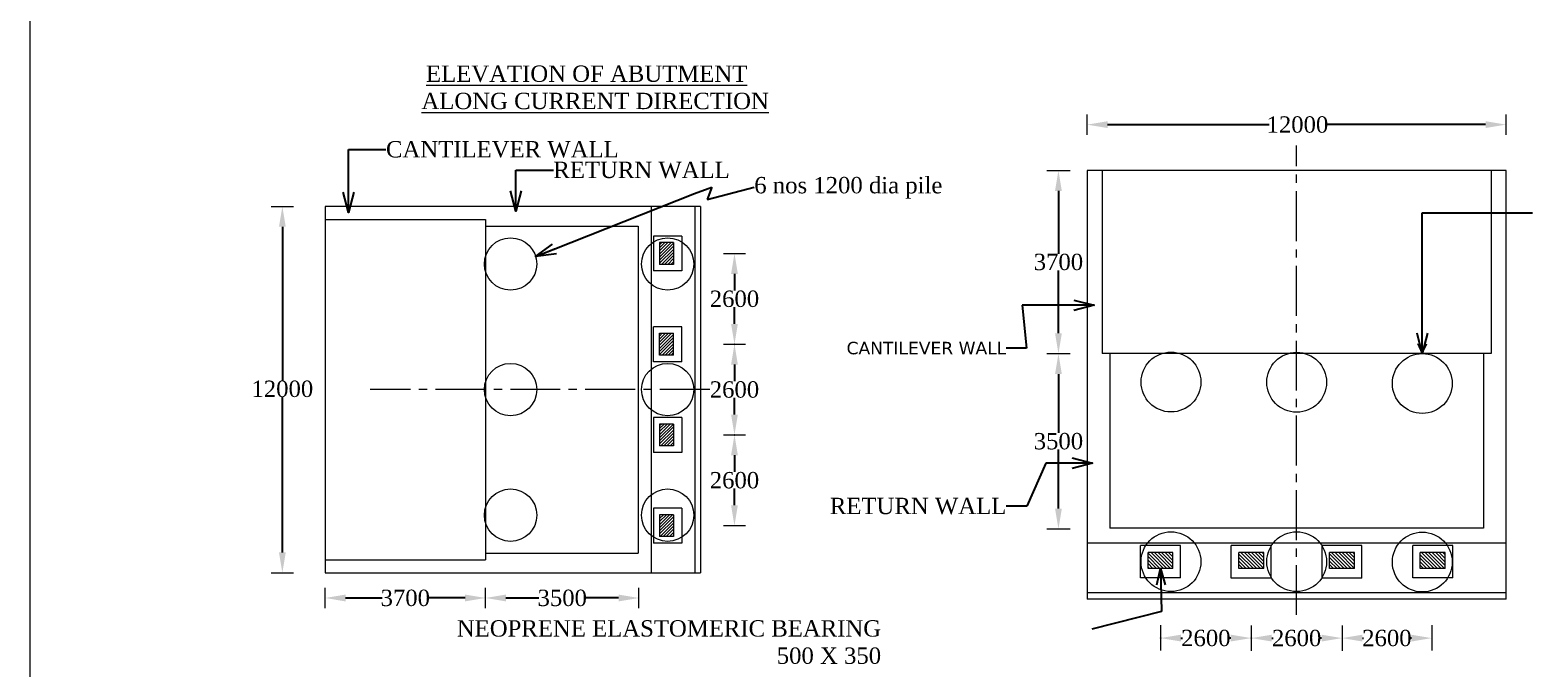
# Model space of a CAD drawing. Header units: millimetres. Extents: x -20950785 to 389010297, y -11535949 to 14056629.
# Tile 91 of 256: x 9974237 to 10043337, y -1604564 to -1575324. Entities that reach past the tile are written whole.
import ezdxf

# ---------------------------------------------------------------- set-up
doc = ezdxf.new("R2010")
doc.units = ezdxf.units.MM
doc.header["$LTSCALE"] = 60
doc.header["$MEASUREMENT"] = 0
doc.linetypes.add('CENTER2', pattern=[28.575, 19.05, -3.175, 3.175, -3.175])
doc.styles.add('style1', font='txt.shx', dxfattribs={"height": 1})
doc.dimstyles.get("Standard").update_dxf_attribs({"dimtxt": 400, "dimasz": 215, "dimexe": 0.18, "dimexo": 0.0625, "dimgap": 0.09, "dimtad": 0, "dimtih": 1, "dimtoh": 1, "dimdec": 0, "dimzin": 4, "dimdsep": 46, "dimtxsty": 'Standard', "dimblk": 'OPEN90', "dimcen": 0, "dimadec": 0, "dimazin": 1, "dimtfac": 1, "dimtdec": 0, "dimtix": 1, "dimtofl": 0, "dimtmove": 0, "dimatfit": 3, "dimldrblk": 'OPEN30', "dimfxl": 1, "dimtolj": 1, "dimtzin": 0, "dimarcsym": 0})
pattern_1 = [(45, (8715274.38, -1731223.01), (-70.710678, 70.710678), [])]

# ---------------------------------------------------------------- blocks, each defined once
blk = doc.blocks.new('*D432')
at = {"color": 0, "linetype": 'Continuous', "lineweight": -2, "transparency": 16777216}
for p, q in [((10006507, -1593884), (10006517, -1593884)), ((10006517, -1594819), (10006517, -1595582)), ((10006517, -1597108), (10006517, -1596345)), ((10006517, -1598043), (10006517, -1598043))]:
    blk.add_line(p, q, dxfattribs=at)
at = {"color": 0, "linetype": 'Continuous', "lineweight": 9, "transparency": 16777216}
for points in [[(10006361, -1594819), (10006673, -1594819), (10006517, -1593884)], [(10006361, -1597108), (10006673, -1597108), (10006517, -1598043)]]:
    blk.add_solid(points, dxfattribs=at)
at = {"layer": 'Defpoints', "color": 0, "linetype": 'Continuous', "lineweight": 9, "transparency": 16777216}
for p in [(10006507, -1593884), (10006517, -1598043), (10006517, -1598043)]:
    blk.add_point(p, dxfattribs=at)
at = {"color": 0, "linetype": 'Continuous', "lineweight": 9, "transparency": 16777216, "insert": (10006517, -1595964), "char_height": 500, "attachment_point": 5}
blk.add_mtext('\\A1;{\\fTimes New Roman|b0|i0|c0|p18;\\H1.5x;2600}', dxfattribs=at)
blk = doc.blocks.new('*D433')
at = {"color": 0, "linetype": 'Continuous', "lineweight": -2, "transparency": 16777216}
for p, q in [((10006517, -1589725), (10006517, -1589725)), ((10006517, -1590660), (10006517, -1591423)), ((10006517, -1592949), (10006517, -1592186)), ((10006497, -1593884), (10006517, -1593884))]:
    blk.add_line(p, q, dxfattribs=at)
at = {"color": 0, "linetype": 'Continuous', "lineweight": 9, "transparency": 16777216}
for points in [[(10006361, -1590660), (10006673, -1590660), (10006517, -1589725)], [(10006361, -1592949), (10006673, -1592949), (10006517, -1593884)]]:
    blk.add_solid(points, dxfattribs=at)
at = {"layer": 'Defpoints', "color": 0, "linetype": 'Continuous', "lineweight": 9, "transparency": 16777216}
for p in [(10006517, -1589725), (10006497, -1593884), (10006517, -1593884)]:
    blk.add_point(p, dxfattribs=at)
at = {"color": 0, "linetype": 'Continuous', "lineweight": 9, "transparency": 16777216, "insert": (10006517, -1591805), "char_height": 500, "attachment_point": 5}
blk.add_mtext('\\A1;{\\fTimes New Roman|b0|i0|c0|p18;\\H1.5x;2600}', dxfattribs=at)
blk = doc.blocks.new('*D434')
at = {"color": 0, "linetype": 'Continuous', "lineweight": -2, "transparency": 16777216}
for p, q in [((9985796, -1583405), (9985796, -1583405)), ((9985796, -1584340), (9985796, -1591392)), ((9985796, -1599270), (9985796, -1592155)), ((9985796, -1600205), (9985796, -1600205))]:
    blk.add_line(p, q, dxfattribs=at)
at = {"color": 0, "linetype": 'Continuous', "lineweight": 9, "transparency": 16777216}
for points in [[(9985640, -1584340), (9985952, -1584340), (9985796, -1583405)], [(9985640, -1599270), (9985952, -1599270), (9985796, -1600205)]]:
    blk.add_solid(points, dxfattribs=at)
at = {"layer": 'Defpoints', "color": 0, "linetype": 'Continuous', "lineweight": 9, "transparency": 16777216}
for p in [(9985796, -1583405), (9985796, -1600205), (9985796, -1600205)]:
    blk.add_point(p, dxfattribs=at)
at = {"color": 0, "linetype": 'Continuous', "lineweight": 9, "transparency": 16777216, "insert": (9985796, -1591774), "char_height": 500, "attachment_point": 5}
blk.add_mtext('\\A1;{\\fTimes New Roman|b0|i0|c0|p18;\\H1.5x;12000}', dxfattribs=at)
blk = doc.blocks.new('*D435')
at = {"color": 0, "linetype": 'Continuous', "lineweight": -2, "transparency": 16777216}
for p, q in [((9987755, -1601360), (9987755, -1601360)), ((9988690, -1601360), (9990365, -1601360)), ((9994170, -1601360), (9992495, -1601360)), ((9995105, -1601360), (9995105, -1601360))]:
    blk.add_line(p, q, dxfattribs=at)
at = {"color": 0, "linetype": 'Continuous', "lineweight": 9, "transparency": 16777216}
for points in [[(9988690, -1601204), (9988690, -1601516), (9987755, -1601360)], [(9994170, -1601204), (9994170, -1601516), (9995105, -1601360)]]:
    blk.add_solid(points, dxfattribs=at)
at = {"layer": 'Defpoints', "color": 0, "linetype": 'Continuous', "lineweight": 9, "transparency": 16777216}
for p in [(9987755, -1601360), (9995105, -1601360), (9995105, -1601360)]:
    blk.add_point(p, dxfattribs=at)
at = {"color": 0, "linetype": 'Continuous', "lineweight": 9, "transparency": 16777216, "insert": (9991430, -1601360), "char_height": 500, "attachment_point": 5}
blk.add_mtext('\\A1;{\\fTimes New Roman|b0|i0|c0|p18;\\H1.5x;3700}', dxfattribs=at)
blk = doc.blocks.new('*D436')
at = {"color": 0, "linetype": 'Continuous', "lineweight": -2, "transparency": 16777216}
for p, q in [((9995105, -1601360), (9995105, -1601360)), ((9996040, -1601360), (9997558, -1601360)), ((10001206, -1601360), (9999688, -1601360)), ((10002141, -1601360), (10002141, -1601360))]:
    blk.add_line(p, q, dxfattribs=at)
at = {"color": 0, "linetype": 'Continuous', "lineweight": 9, "transparency": 16777216}
for points in [[(9996040, -1601204), (9996040, -1601516), (9995105, -1601360)], [(10001206, -1601204), (10001206, -1601516), (10002141, -1601360)]]:
    blk.add_solid(points, dxfattribs=at)
at = {"layer": 'Defpoints', "color": 0, "linetype": 'Continuous', "lineweight": 9, "transparency": 16777216}
for p in [(9995105, -1601360), (10002141, -1601360), (10002141, -1601360)]:
    blk.add_point(p, dxfattribs=at)
at = {"color": 0, "linetype": 'Continuous', "lineweight": 9, "transparency": 16777216, "insert": (9998623, -1601360), "char_height": 500, "attachment_point": 5}
blk.add_mtext('\\A1;{\\fTimes New Roman|b0|i0|c0|p18;\\H1.5x;3500}', dxfattribs=at)
blk = doc.blocks.new('*D442')
at = {"color": 0, "linetype": 'Continuous', "lineweight": -2, "transparency": 16777216}
for p, q in [((10026044, -1603183), (10026044, -1603199)), ((10026979, -1603199), (10027046, -1603199)), ((10029265, -1603199), (10029198, -1603199)), ((10030200, -1603199), (10030200, -1603199))]:
    blk.add_line(p, q, dxfattribs=at)
at = {"color": 0, "linetype": 'Continuous', "lineweight": 9, "transparency": 16777216}
for points in [[(10026979, -1603043), (10026979, -1603355), (10026044, -1603199)], [(10029265, -1603043), (10029265, -1603355), (10030200, -1603199)]]:
    blk.add_solid(points, dxfattribs=at)
at = {"layer": 'Defpoints', "color": 0, "linetype": 'Continuous', "lineweight": 9, "transparency": 16777216}
for p in [(10026044, -1603183), (10026044, -1603199), (10030200, -1603199)]:
    blk.add_point(p, dxfattribs=at)
at = {"color": 0, "linetype": 'Continuous', "lineweight": 9, "transparency": 16777216, "insert": (10028122, -1603199), "char_height": 500, "attachment_point": 5}
blk.add_mtext('\\A1;{\\fTimes New Roman|b0|i0|c0|p18;\\H1.5x;2600}', dxfattribs=at)
blk = doc.blocks.new('*D443')
at = {"color": 0, "linetype": 'Continuous', "lineweight": -2, "transparency": 16777216}
for p, q in [((10030203, -1603183), (10030203, -1603200)), ((10031138, -1603200), (10031207, -1603200)), ((10033427, -1603200), (10033358, -1603200)), ((10034362, -1603200), (10034362, -1603200))]:
    blk.add_line(p, q, dxfattribs=at)
at = {"color": 0, "linetype": 'Continuous', "lineweight": 9, "transparency": 16777216}
for points in [[(10031138, -1603044), (10031138, -1603356), (10030203, -1603200)], [(10033427, -1603044), (10033427, -1603356), (10034362, -1603200)]]:
    blk.add_solid(points, dxfattribs=at)
at = {"layer": 'Defpoints', "color": 0, "linetype": 'Continuous', "lineweight": 9, "transparency": 16777216}
for p in [(10030203, -1603183), (10030203, -1603200), (10034362, -1603200)]:
    blk.add_point(p, dxfattribs=at)
at = {"color": 0, "linetype": 'Continuous', "lineweight": 9, "transparency": 16777216, "insert": (10032282, -1603200), "char_height": 500, "attachment_point": 5}
blk.add_mtext('\\A1;{\\fTimes New Roman|b0|i0|c0|p18;\\H1.5x;2600}', dxfattribs=at)
blk = doc.blocks.new('*D444')
at = {"color": 0, "linetype": 'Continuous', "lineweight": -2, "transparency": 16777216}
for p, q in [((10022685, -1579656), (10022685, -1579656)), ((10023620, -1579656), (10031018, -1579656)), ((10040944, -1579656), (10033617, -1579656)), ((10041879, -1579656), (10041879, -1579656))]:
    blk.add_line(p, q, dxfattribs=at)
at = {"color": 0, "linetype": 'Continuous', "lineweight": 9, "transparency": 16777216}
for points in [[(10023620, -1579500), (10023620, -1579812), (10022685, -1579656)], [(10040944, -1579500), (10040944, -1579812), (10041879, -1579656)]]:
    blk.add_solid(points, dxfattribs=at)
at = {"layer": 'Defpoints', "color": 0, "linetype": 'Continuous', "lineweight": 9, "transparency": 16777216}
for p in [(10022685, -1579656), (10022685, -1579656), (10041879, -1579656)]:
    blk.add_point(p, dxfattribs=at)
at = {"color": 0, "linetype": 'Continuous', "lineweight": 9, "transparency": 16777216, "insert": (10032318, -1579656), "char_height": 500, "attachment_point": 5}
blk.add_mtext('\\A1;{\\fTimes New Roman|b0|i0|c0|p18;\\H1.5x;12000}', dxfattribs=at)
blk = doc.blocks.new('*D445')
at = {"color": 0, "linetype": 'Continuous', "lineweight": -2, "transparency": 16777216}
for p, q in [((10021365, -1581759), (10021365, -1581759)), ((10021365, -1582694), (10021365, -1585575)), ((10021365, -1589221), (10021365, -1586340)), ((10021365, -1590156), (10021365, -1590156))]:
    blk.add_line(p, q, dxfattribs=at)
at = {"color": 0, "linetype": 'Continuous', "lineweight": 9, "transparency": 16777216}
for points in [[(10021209, -1582694), (10021521, -1582694), (10021365, -1581759)], [(10021209, -1589221), (10021521, -1589221), (10021365, -1590156)]]:
    blk.add_solid(points, dxfattribs=at)
at = {"layer": 'Defpoints', "color": 0, "linetype": 'Continuous', "lineweight": 9, "transparency": 16777216}
for p in [(10021365, -1581759), (10021365, -1590156), (10021365, -1590156)]:
    blk.add_point(p, dxfattribs=at)
at = {"color": 0, "linetype": 'Continuous', "lineweight": 9, "transparency": 16777216, "insert": (10021365, -1585957), "char_height": 500, "attachment_point": 5}
blk.add_mtext('\\A1;{\\fTimes New Roman|b0|i0|c0|p18;\\H1.5x;3700}', dxfattribs=at)
blk = doc.blocks.new('*D446')
at = {"color": 0, "linetype": 'Continuous', "lineweight": -2, "transparency": 16777216}
for p, q in [((10021365, -1590156), (10021365, -1590156)), ((10021365, -1591091), (10021365, -1593794)), ((10021365, -1597260), (10021365, -1594557)), ((10021365, -1598195), (10021365, -1598195))]:
    blk.add_line(p, q, dxfattribs=at)
at = {"color": 0, "linetype": 'Continuous', "lineweight": 9, "transparency": 16777216}
for points in [[(10021209, -1591091), (10021521, -1591091), (10021365, -1590156)], [(10021209, -1597260), (10021521, -1597260), (10021365, -1598195)]]:
    blk.add_solid(points, dxfattribs=at)
at = {"layer": 'Defpoints', "color": 0, "linetype": 'Continuous', "lineweight": 9, "transparency": 16777216}
for p in [(10021365, -1590156), (10021365, -1598195), (10021365, -1598195)]:
    blk.add_point(p, dxfattribs=at)
at = {"color": 0, "linetype": 'Continuous', "lineweight": 9, "transparency": 16777216, "insert": (10021365, -1594175), "char_height": 500, "attachment_point": 5}
blk.add_mtext('\\A1;{\\fTimes New Roman|b0|i0|c0|p18;\\H1.5x;3500}', dxfattribs=at)
blk = doc.blocks.new('*D449')
at = {"color": 0, "linetype": 'Continuous', "lineweight": -2, "transparency": 16777216}
for p, q in [((10034362, -1603200), (10034362, -1603200)), ((10035297, -1603200), (10035343, -1603200)), ((10037541, -1603200), (10037495, -1603200)), ((10038476, -1603200), (10038476, -1603200))]:
    blk.add_line(p, q, dxfattribs=at)
at = {"color": 0, "linetype": 'Continuous', "lineweight": 9, "transparency": 16777216}
for points in [[(10035297, -1603044), (10035297, -1603356), (10034362, -1603200)], [(10037541, -1603044), (10037541, -1603356), (10038476, -1603200)]]:
    blk.add_solid(points, dxfattribs=at)
at = {"layer": 'Defpoints', "color": 0, "linetype": 'Continuous', "lineweight": 9, "transparency": 16777216}
for p in [(10034362, -1603200), (10034362, -1603200), (10038476, -1603200)]:
    blk.add_point(p, dxfattribs=at)
at = {"color": 0, "linetype": 'Continuous', "lineweight": 9, "transparency": 16777216, "insert": (10036419, -1603200), "char_height": 500, "attachment_point": 5}
blk.add_mtext('\\A1;{\\fTimes New Roman|b0|i0|c0|p18;\\H1.5x;2600}', dxfattribs=at)
blk = doc.blocks.new('*D454')
at = {"color": 0, "linetype": 'Continuous', "lineweight": -2, "transparency": 16777216}
for p, q in [((10006517, -1585566), (10006517, -1585566)), ((10006517, -1586501), (10006517, -1587264)), ((10006517, -1588790), (10006517, -1588027)), ((10006497, -1589725), (10006517, -1589725))]:
    blk.add_line(p, q, dxfattribs=at)
at = {"color": 0, "linetype": 'Continuous', "lineweight": 9, "transparency": 16777216}
for points in [[(10006361, -1586501), (10006673, -1586501), (10006517, -1585566)], [(10006361, -1588790), (10006673, -1588790), (10006517, -1589725)]]:
    blk.add_solid(points, dxfattribs=at)
at = {"layer": 'Defpoints', "color": 0, "linetype": 'Continuous', "lineweight": 9, "transparency": 16777216}
for p in [(10006517, -1585566), (10006497, -1589725), (10006517, -1589725)]:
    blk.add_point(p, dxfattribs=at)
at = {"color": 0, "linetype": 'Continuous', "lineweight": 9, "transparency": 16777216, "insert": (10006517, -1587646), "char_height": 500, "attachment_point": 5}
blk.add_mtext('\\A1;{\\fTimes New Roman|b0|i0|c0|p18;\\H1.5x;2600}', dxfattribs=at)

msp = doc.modelspace()

# ---------------------------------------------------------------- hatches: boundary and pattern name
at = {"linetype": 'Continuous', "lineweight": 9}
h = msp.add_hatch(dxfattribs=at)
h.set_pattern_fill('ANSI31', color=256, scale=800)
h.set_pattern_definition([(45, (8715274.38, -1727605.51), (-70.710678, 70.710678), [])])
h.paths.add_polyline_path([(10003725, -1585066.69), (10003085, -1585066.69), (10003085, -1586066.69), (10003725, -1586066.69)])
h = msp.add_hatch(dxfattribs=at)
h.set_pattern_fill('ANSI31', color=256, scale=800)
h.set_pattern_definition(pattern_1)
h.paths.add_polyline_path([(10003085, -1589225.19), (10003725, -1589225.19), (10003725, -1590225.19), (10003085, -1590225.19)])
h = msp.add_hatch(dxfattribs=at)
h.set_pattern_fill('ANSI31', color=256, scale=800)
h.set_pattern_definition(pattern_1)
h.paths.add_polyline_path([(10003085, -1594384.19), (10003725, -1594384.19), (10003725, -1593384.19), (10003085, -1593384.19)])
h = msp.add_hatch(dxfattribs=at)
h.set_pattern_fill('ANSI31', color=256, scale=800)
h.set_pattern_definition([(45, (8715274.38, -1730682.01), (-70.710678, 70.710678), [])])
h.paths.add_polyline_path([(10003725, -1597543.19), (10003085, -1597543.19), (10003085, -1598543.19), (10003725, -1598543.19)])
h = msp.add_hatch(dxfattribs=at)
h.set_pattern_fill('ANSI31', color=256, scale=914, angle=-90)
h.set_pattern_definition([(315, (9874504.46, -127949.55), (80.78695, 80.78695), [])])
h.paths.add_polyline_path([(10026615.56, -1600004.39), (10026615.56, -1599273.19), (10025473.06, -1599273.19), (10025473.06, -1600004.39)])
h = msp.add_hatch(dxfattribs=at)
h.set_pattern_fill('ANSI31', color=256, scale=914, angle=-90)
h.set_pattern_definition([(315, (9873293.46, -127957.29), (80.78695, 80.78695), [])])
h.paths.add_polyline_path([(10029631.8, -1599280.93), (10029631.8, -1600012.13), (10030774.3, -1600012.13), (10030774.3, -1599280.93)])
h = msp.add_hatch(dxfattribs=at)
h.set_pattern_fill('ANSI31', color=256, scale=914, angle=-90)
h.set_pattern_definition([(315, (9877452.2, -127954.91), (80.78695, 80.78695), [])])
h.paths.add_polyline_path([(10033790.55, -1599278.54), (10033790.55, -1600009.74), (10034933.05, -1600009.74), (10034933.05, -1599278.54)])
h = msp.add_hatch(dxfattribs=at)
h.set_pattern_fill('ANSI31', color=256, scale=914, angle=-90)
h.set_pattern_definition([(315, (9876241.19, -127949.55), (80.78695, 80.78695), [])])
h.paths.add_polyline_path([(10039091.79, -1600004.39), (10039091.79, -1599273.19), (10037949.29, -1599273.19), (10037949.29, -1600004.39)])

# ---------------------------------------------------------------- linework, layer by layer
for p, q in [((10022685.42, -1580125.81), (10022685.42, -1579185.81)), ((10041879.42, -1580125.81), (10041879.42, -1579185.81)), ((10020828.29, -1581758.66), (10021902.24, -1581758.66)), ((10022685.42, -1581758.66), (10022685.42, -1601409.66)), ((10041879.42, -1581758.66), (10022685.42, -1581758.66)), ((10022685.42, -1581758.66), (10022685.42, -1589756.16)), ((10023370.92, -1581758.66), (10023370.92, -1590156.04)), ((10023370.92, -1581758.66), (10023370.92, -1582693.65)), ((10041193.92, -1581758.66), (10041193.92, -1590156.04)), ((10041879.42, -1601409.66), (10041879.42, -1581758.66)), ((9985287.4, -1583404.69), (9986303.9, -1583404.69)), ((9987755, -1583404.69), (9987755, -1600204.69)), ((10004955, -1583404.69), (9987755, -1583404.69)), ((10002705, -1583404.69), (10002705, -1600204.69)), ((10004705, -1583404.69), (10004705, -1600204.69)), ((10004955, -1583404.69), (10004955, -1600204.69)), ((9987755, -1584004.69), (9995105, -1584004.69)), ((9995105, -1584004.69), (9995105, -1599604.69)), ((9995105, -1584304.69), (10002105, -1584304.69)), ((10002105, -1584304.69), (10002105, -1599304.69)), ((10004105, -1584766.69), (10002805, -1584766.69)), ((10002805, -1584766.69), (10002805, -1586366.69)), ((10003725, -1585066.69), (10003085, -1585066.69)), ((10003085, -1585066.69), (10003085, -1586066.69)), ((10003725, -1585066.69), (10003725, -1586066.69)), ((10004105, -1584766.69), (10004105, -1586366.69)), ((10006008.86, -1585566.69), (10007025.36, -1585566.69)), ((10004105, -1586366.69), (10002805, -1586366.69)), ((10003725, -1586066.69), (10003085, -1586066.69)), ((10004105, -1588925.19), (10002805, -1588925.19)), ((10002805, -1590525.19), (10002805, -1588925.19)), ((10003085, -1590225.19), (10003085, -1589225.19)), ((10003725, -1590225.19), (10003725, -1589225.19)), ((10004105, -1590525.19), (10004105, -1588925.19)), ((10006008.86, -1589725.19), (10007025.36, -1589725.19)), ((10006009.04, -1589725.19), (10007025.54, -1589725.19)), ((10004105, -1590525.19), (10002805, -1590525.19)), ((10003725, -1590225.19), (10003085, -1590225.19)), ((10020828.29, -1590156.04), (10021902.24, -1590156.04)), ((10041193.92, -1590156.04), (10023370.92, -1590156.04)), ((10023713.67, -1590156.04), (10023713.67, -1598153.54)), ((10040851.17, -1590156.04), (10040851.17, -1598153.54)), ((10004105, -1593084.19), (10002805, -1593084.19)), ((10002805, -1593084.19), (10002805, -1594684.19)), ((10003725, -1593384.19), (10003085, -1593384.19)), ((10003085, -1593384.19), (10003085, -1594384.19)), ((10003725, -1593384.19), (10003725, -1594384.19)), ((10004105, -1593084.19), (10004105, -1594684.19)), ((10006008.86, -1593884.19), (10007025.36, -1593884.19)), ((10004105, -1594684.19), (10002805, -1594684.19)), ((10003725, -1594384.19), (10003085, -1594384.19)), ((10022685.42, -1594783.16), (10022685.42, -1596382.66)), ((10022685.42, -1596382.66), (10022685.42, -1601409.66)), ((10004105, -1597243.19), (10002805, -1597243.19)), ((10002805, -1597243.19), (10002805, -1598843.19)), ((10003725, -1597543.19), (10003085, -1597543.19)), ((10003085, -1597543.19), (10003085, -1598543.19)), ((10003725, -1597543.19), (10003725, -1598543.19)), ((10004105, -1597243.19), (10004105, -1598843.19)), ((10006008.86, -1598043.19), (10007025.36, -1598043.19)), ((10020828.29, -1598194.83), (10021902.24, -1598194.83)), ((10040851.17, -1598153.54), (10023713.67, -1598153.54)), ((10004105, -1598843.19), (10002805, -1598843.19)), ((10003725, -1598543.19), (10003085, -1598543.19)), ((10041879.42, -1598839.04), (10022685.42, -1598839.04)), ((10025130.31, -1600438.54), (10025130.31, -1598953.29)), ((10026958.31, -1598953.29), (10025130.31, -1598953.29)), ((10026958.31, -1600438.54), (10026958.31, -1598953.29)), ((10029289.05, -1600446.28), (10029289.05, -1598961.03)), ((10031117.05, -1598961.03), (10029289.05, -1598961.03)), ((10031117.05, -1600446.28), (10031117.05, -1598961.03)), ((10033447.8, -1600443.89), (10033447.8, -1598958.64)), ((10035275.8, -1598958.64), (10033447.8, -1598958.64)), ((10035275.8, -1600443.89), (10035275.8, -1598958.64)), ((10037606.54, -1600438.54), (10037606.54, -1598953.29)), ((10039434.54, -1598953.29), (10037606.54, -1598953.29)), ((10039434.54, -1600438.54), (10039434.54, -1598953.29)), ((9987755, -1599604.69), (9995105, -1599604.69)), ((9987755, -1599604.69), (9988573.37, -1599604.69)), ((9995105, -1599304.69), (10002105, -1599304.69)), ((10025473.06, -1600004.39), (10025473.06, -1599273.19)), ((10026615.56, -1599273.19), (10025473.06, -1599273.19)), ((10026615.56, -1600004.39), (10026615.56, -1599273.19)), ((10029631.8, -1600012.13), (10029631.8, -1599280.93)), ((10030774.3, -1599280.93), (10029631.8, -1599280.93)), ((10030774.3, -1600012.13), (10030774.3, -1599280.93)), ((10033790.55, -1600009.74), (10033790.55, -1599278.54)), ((10034933.05, -1599278.54), (10033790.55, -1599278.54)), ((10034933.05, -1600009.74), (10034933.05, -1599278.54)), ((10037949.29, -1600004.39), (10037949.29, -1599273.19)), ((10039091.79, -1599273.19), (10037949.29, -1599273.19)), ((10039091.79, -1600004.39), (10039091.79, -1599273.19)), ((9985287.4, -1600204.69), (9986303.9, -1600204.69)), ((9987755, -1600204.69), (10004955, -1600204.69)), ((9987755, -1600204.69), (9994755, -1600204.69)), ((9999155, -1600204.69), (10000555, -1600204.69)), ((10000555, -1600204.69), (10004955, -1600204.69)), ((10026615.56, -1600004.39), (10025473.06, -1600004.39)), ((10030774.3, -1600012.13), (10029631.8, -1600012.13)), ((10034933.05, -1600009.74), (10033790.55, -1600009.74)), ((10039091.79, -1600004.39), (10037949.29, -1600004.39)), ((9987755, -1601830.19), (9987755, -1600890.19)), ((9995105, -1601830.19), (9995105, -1600890.19)), ((10002141.14, -1601830.19), (10002141.14, -1600890.19)), ((10026958.31, -1600438.54), (10025130.31, -1600438.54)), ((10031117.05, -1600446.28), (10029289.05, -1600446.28)), ((10035275.8, -1600443.89), (10033447.8, -1600443.89)), ((10039434.54, -1600438.54), (10037606.54, -1600438.54)), ((10041879.42, -1601124.04), (10022685.42, -1601124.04)), ((10041879.42, -1601409.66), (10022685.42, -1601409.66)), ((10026044.31, -1602613.69), (10026044.31, -1603775.04)), ((10030203.05, -1602621.43), (10030203.05, -1603782.78)), ((10034361.8, -1602619.05), (10034361.8, -1603780.4)), ((10038476.07, -1602613.69), (10038476.07, -1603775.04))]:
    msp.add_line(p, q, dxfattribs=at)
at = {"linetype": 'CENTER2', "lineweight": 9, "ltscale": 2}
for p, q in [((10032282.42, -1602138.66), (10032282.42, -1580619.64)), ((10005389.2, -1591804.69), (9989824.33, -1591804.69))]:
    msp.add_line(p, q, dxfattribs=at)
at = {"linetype": 'Continuous', "lineweight": 9, "ltscale": 2}
for p, q in [((10003085, -1589225.19), (10003725, -1589225.19)), ((10038040.68, -1590156.04), (10037835.82, -1589699.76)), ((10038040.68, -1590156.04), (10038245.54, -1589699.76))]:
    msp.add_line(p, q, dxfattribs=at)
at = {"color": 7, "linetype": 'Continuous', "lineweight": 9, "ltscale": 2}
msp.add_lwpolyline([(9974237.13, -1430738.8), (10309194.33, -1430738.8), (10309194.33, -1657832.19), (9974237.13, -1657832.19)], close=True, dxfattribs=at)
at = {"linetype": 'Continuous', "lineweight": 9}
for centre, radius in [((9996255, -1586046.69), 1200), ((10003455, -1586046.69), 1200), ((9996255, -1591804.69), 1200), ((10003455, -1591804.69), 1200), ((10026524.17, -1591458.89), 1371), ((10032282.42, -1591469.91), 1371), ((10038040.68, -1591527.04), 1371), ((9996255, -1597562.69), 1200), ((10003455, -1597562.69), 1200), ((10026522.57, -1599695.62), 1371), ((10032282.42, -1599695.91), 1371), ((10038040.68, -1599711.81), 1371)]:
    msp.add_circle(centre, radius, dxfattribs=at)

# ---------------------------------------------------------------- texts
at = {"linetype": 'Continuous', "lineweight": 9, "insert": (9992170.45, -1576945.51), "char_height": 480, "width": 22678.6984, "attachment_point": 1, "style": 'style1'}
msp.add_mtext('{\\fTimes New Roman|b0|i0|c0|p18;\\H1.1574x;\\L \\H1.35001x;ELEVATION OF ABUTMENT  \\PALONG CURRENT DIRECTION  }', dxfattribs=at)
at = {"linetype": 'Continuous', "lineweight": 9}
for s, insert, char_height, width, attachment_point in [('{\\fTimes New Roman|b0|i0|c0|p18;CANTILEVER WALL}', (9990545.08, -1580792.99), 750, 12909.5255, 4), ('{\\fTimes New Roman|b0|i0|c0|p18;RETURN WALL}', (9998216.03, -1581738.9), 750, 8608.9646, 4), ('{\\fVerdana|b0|i0|c0|p34;CANTILEVER WALL}', (10018973.38, -1589906.18), 571.25, 14749.1329, 6), ('{\\fTimes New Roman|b0|i0|c0|p18;RETURN WALL}', (10018975.04, -1597149.22), 750, 8075.655, 6)]:
    msp.add_mtext(s, dxfattribs=dict(at, insert=insert, char_height=char_height, width=width, attachment_point=attachment_point))
at = {"linetype": 'Continuous', "lineweight": 9, "char_height": 750}
for s, insert, attachment_point in [('{\\fTimes New Roman|b0|i0|c0|p18;6 nos 1200 dia pile}', (10007424.29, -1582553.02), 4), ('{\\fTimes New Roman|b0|i0|c0|p18;NEOPRENE ELASTOMERIC BEARING\\P 500 X 350 }', (10013238.71, -1603385.04), 6)]:
    msp.add_mtext(s, dxfattribs=dict(at, insert=insert, attachment_point=attachment_point))

# ---------------------------------------------------------------- dimensions: what is measured, and where the dimension line sits
at = {"linetype": 'Continuous', "lineweight": 9}
for base, p1, p2, angle, picture, middle in [((10022685.42, -1579655.81), (10041879.42, -1579655.81), (10022685.42, -1579655.81), 180, '*D444', (10032317.71, -1579655.81)), ((9985795.83, -1600204.69), (9985795.83, -1583404.69), (9985795.83, -1600204.69), 270, '*D434', (9985795.83, -1591773.81))]:
    dim = msp.add_linear_dim(base=base, p1=p1, p2=p2, angle=angle, text='{\\fTimes New Roman|b0|i0|c0|p18;\\H1.5x;12000}', dimstyle='Standard', override={"dimtxt": 500, "dimasz": 935, "dimfxl": 300}, dxfattribs=at)
    dim.commit()
    dim.dimension.update_dxf_attribs({"geometry": picture, "text_midpoint": middle, "dimtype": 160})
for base, p1, p2, angle, text, picture, middle in [((10021365.27, -1590156.04), (10021365.27, -1581758.66), (10021365.27, -1590156.04), 270, '{\\fTimes New Roman|b0|i0|c0|p18;\\H1.5x;3700}', '*D445', (10021365.27, -1585957.35)), ((10006517.29, -1589725.19), (10006517.29, -1585566.19), (10006496.88, -1589725.19), 90, '{\\fTimes New Roman|b0|i0|c0|p18;\\H1.5x;2600}', '*D454', (10006517.29, -1587645.69)), ((10006517.29, -1593884.19), (10006517.29, -1589725.19), (10006496.88, -1593884.19), 90, '{\\fTimes New Roman|b0|i0|c0|p18;\\H1.5x;2600}', '*D433', (10006517.29, -1591804.69)), ((10021365.27, -1598194.83), (10021365.27, -1590156.04), (10021365.27, -1598194.83), 270, '{\\fTimes New Roman|b0|i0|c0|p18;\\H1.5x;3500}', '*D446', (10021365.27, -1594175.43)), ((10006517.11, -1598043.19), (10006506.9, -1593884.19), (10006517.11, -1598043.19), 90, '{\\fTimes New Roman|b0|i0|c0|p18;\\H1.5x;2600}', '*D432', (10006517.11, -1595963.69))]:
    dim = msp.add_linear_dim(base=base, p1=p1, p2=p2, angle=angle, text=text, dimstyle='Standard', override={"dimtxt": 500, "dimasz": 935, "dimfxl": 300}, dxfattribs=at)
    dim.commit()
    dim.dimension.update_dxf_attribs({"geometry": picture, "text_midpoint": middle})
for base, p1, p2, text, picture, middle in [((9995105, -1601360.19), (9987755, -1601360.19), (9995105, -1601360.19), '{\\fTimes New Roman|b0|i0|c0|p18;\\H1.5x;3700}', '*D435', (9991430, -1601360.19)), ((10002141.14, -1601360.19), (9995105, -1601360.19), (10002141.14, -1601360.19), '{\\fTimes New Roman|b0|i0|c0|p18;\\H1.5x;3500}', '*D436', (9998623.07, -1601360.19)), ((10026044.31, -1603199.27), (10030200.29, -1603199.27), (10026044.31, -1603182.71), '{\\fTimes New Roman|b0|i0|c0|p18;\\H1.5x;2600}', '*D442', (10028122.3, -1603199.27)), ((10030203.05, -1603199.73), (10034361.8, -1603199.73), (10030203.05, -1603182.53), '{\\fTimes New Roman|b0|i0|c0|p18;\\H1.5x;2600}', '*D443', (10032282.42, -1603199.73)), ((10034361.8, -1603199.73), (10038476.07, -1603199.73), (10034361.8, -1603199.85), '{\\fTimes New Roman|b0|i0|c0|p18;\\H1.5x;2600}', '*D449', (10036418.94, -1603199.73))]:
    dim = msp.add_linear_dim(base=base, p1=p1, p2=p2, text=text, dimstyle='Standard', override={"dimtxt": 500, "dimasz": 935, "dimfxl": 300}, dxfattribs=at)
    dim.commit()
    dim.dimension.update_dxf_attribs({"geometry": picture, "text_midpoint": middle})

# ---------------------------------------------------------------- leaders
at = {"linetype": 'Continuous', "lineweight": 9, "annotation_type": 0, "has_hookline": 1}
for points, override, hookline_direction, text_width in [([(9988823.99, -1583688.87), (9988823.99, -1580792.99), (9990544.99, -1580792.99)], {"dimtxt": 500, "dimasz": 935, "dimfxl": 300}, 0, 10362.11), ([(9996494.94, -1583620.69), (9996494.94, -1581738.9), (9998215.94, -1581738.9)], {"dimtxt": 500, "dimasz": 935, "dimfxl": 300}, 0, 7861.75), ([(9997404.26, -1585701.44), (10004678.91, -1582811.24), (10005473.14, -1582524.55), (10005261.18, -1583094.45), (10007424.2, -1582523.77)], {"dimtxt": 500, "dimasz": 935, "dimfxl": 300}, 0, 8348.95), ([(10023010.1, -1587939.84), (10019701.56, -1587939.84), (10019908.47, -1589906.18), (10018973.47, -1589906.18)], {"dimtxt": 500, "dimasz": 935, "dimfxl": 300}, 1, 7424.33), ([(10022932.2, -1595182.87), (10020782.26, -1595182.87), (10019910.13, -1597149.22), (10018975.13, -1597149.22)], {"dimtxt": 500, "dimasz": 935, "dimfxl": 300}, 1, 7861.75), ([(10026044.31, -1600004.39), (10026094.51, -1601981.01), (10022895.62, -1602796.73)], {"dimtxt": 500, "dimasz": 750, "dimfxl": 300}, 1, 18994.95)]:
    msp.add_leader(points, dimstyle='Standard', override=override, dxfattribs=dict(at, hookline_direction=hookline_direction, text_width=text_width))
at = {"linetype": 'Continuous', "lineweight": 9}
msp.add_leader([(10038040.68, -1590156.04), (10038040.68, -1583696.63), (10043090.74, -1583696.63)], dimstyle='Standard', override={"dimtxt": 500, "dimasz": 935, "dimfxl": 300}, dxfattribs=at)

doc.saveas('drawing.dxf')
